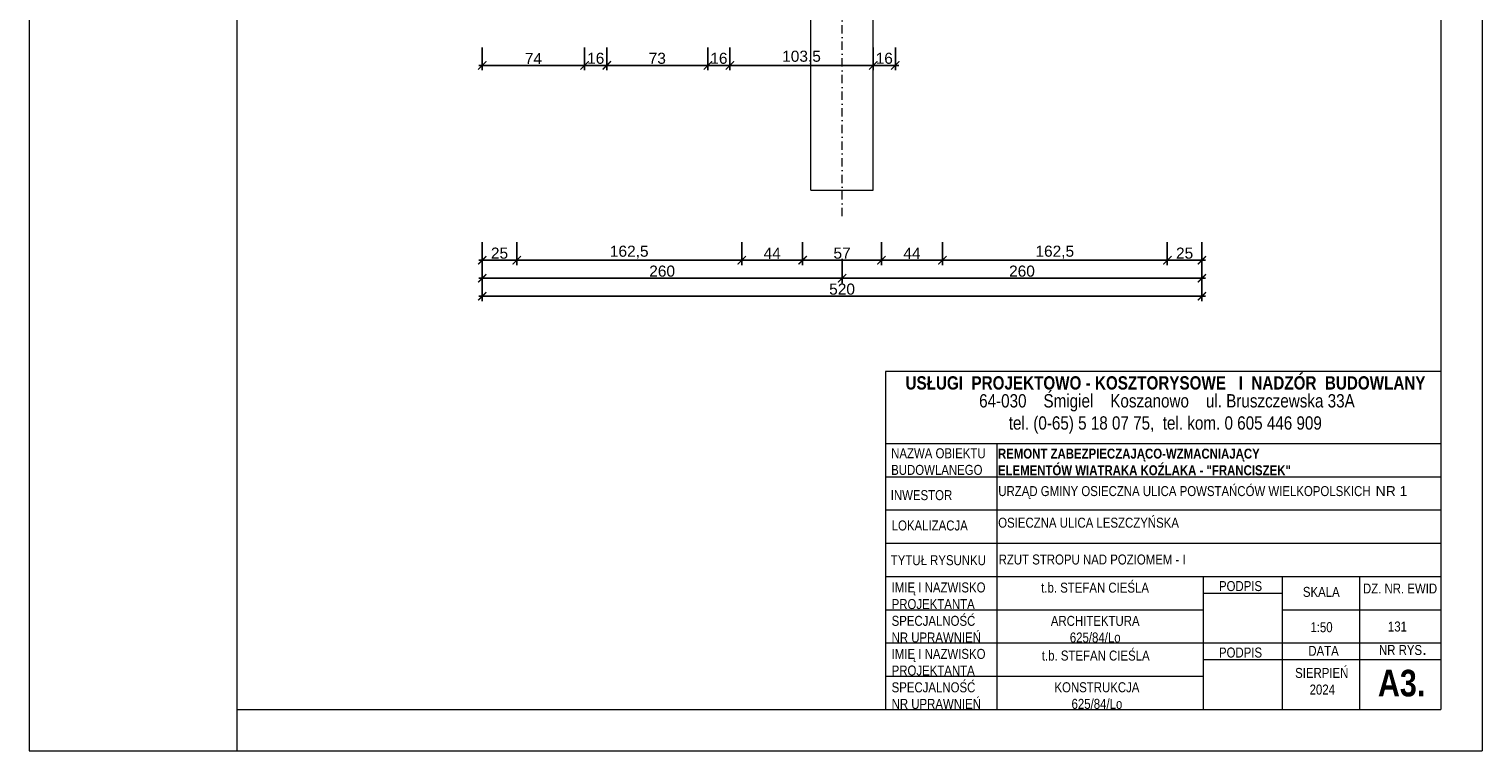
# Model space of a CAD drawing. Header units: millimetres. Extents: x -80660 to 263001, y 590205 to 619905.
# Tile 7 of 64: x -56692 to -46187, y 605055 to 610267. Entities that reach past the tile are written whole.
import ezdxf

# ---------------------------------------------------------------- set-up
doc = ezdxf.new("R2010")
doc.units = ezdxf.units.MM
doc.linetypes.add('DASHDOTX2', pattern=[2, 1, -0.5, 0, -0.5])
doc.layers.add('l.c.9', color=3, linetype='Continuous', lineweight=9)
doc.layers.add('l.kr.kp.9', color=5, linetype='DASHDOTX2', lineweight=9)
doc.styles.add('styl1', font='arial.ttf')
doc.dimstyles.new('stefan', dxfattribs={"dimtxt": 80, "dimasz": 60, "dimexe": 35, "dimexo": 0, "dimgap": 10, "dimtad": 1, "dimdec": 1, "dimlfac": 0.1, "dimtxsty": 'styl1', "dimblk": 'ARCHTICK', "dimcen": 2.5, "dimdle": 25, "dimadec": 0, "dimazin": 0, "dimtfac": 1, "dimtdec": 1, "dimtmove": 0, "dimatfit": 3, "dimfxl": 1, "dimarcsym": 0})

# ---------------------------------------------------------------- blocks, each defined once
blk = doc.blocks.new('_ArchTick')
at = {"color": 0, "const_width": 0.15}
blk.add_lwpolyline([(-0.5, -0.5), (0.5, 0.5)], dxfattribs=at)
blk = doc.blocks.new('*D146')
at = {"layer": 'Defpoints', "color": 0}
for p in [(-53418, 608468), (-48218, 608468), (-48218, 608338)]:
    blk.add_point(p, dxfattribs=at)
at = {"layer": 'l.c.9', "color": 0, "lineweight": -2}
for p, q in [((-53418, 608468), (-53418, 608303)), ((-48218, 608468), (-48218, 608303)), ((-53443, 608338), (-48193, 608338))]:
    blk.add_line(p, q, dxfattribs=at)
at = {"layer": 'l.c.9', "color": 0, "lineweight": -2, "xscale": 60, "yscale": 60, "zscale": 60, "rotation": 180}
blk.add_blockref('_ArchTick', (-53418, 608338), dxfattribs=at)
at = {"layer": 'l.c.9', "color": 0, "lineweight": -2, "xscale": 60, "yscale": 60, "zscale": 60}
blk.add_blockref('_ArchTick', (-48218, 608338), dxfattribs=at)
at = {"layer": 'l.c.9', "color": 0, "insert": (-50818, 608389), "char_height": 80, "attachment_point": 5, "style": 'styl1'}
blk.add_mtext('520', dxfattribs=at)
blk = doc.blocks.new('*D144')
at = {"layer": 'Defpoints', "color": 0}
for p in [(-53418, 608598), (-50818, 608608), (-50818, 608468)]:
    blk.add_point(p, dxfattribs=at)
at = {"layer": 'l.c.9', "color": 0, "lineweight": -2}
for p, q in [((-53418, 608598), (-53418, 608433)), ((-50818, 608608), (-50818, 608433)), ((-53443, 608468), (-50793, 608468))]:
    blk.add_line(p, q, dxfattribs=at)
at = {"layer": 'l.c.9', "color": 0, "lineweight": -2, "xscale": 60, "yscale": 60, "zscale": 60, "rotation": 180}
blk.add_blockref('_ArchTick', (-53418, 608468), dxfattribs=at)
at = {"layer": 'l.c.9', "color": 0, "lineweight": -2, "xscale": 60, "yscale": 60, "zscale": 60}
blk.add_blockref('_ArchTick', (-50818, 608468), dxfattribs=at)
at = {"layer": 'l.c.9', "color": 0, "insert": (-52118, 608519), "char_height": 80, "attachment_point": 5, "style": 'styl1'}
blk.add_mtext('260', dxfattribs=at)
blk = doc.blocks.new('*D140')
at = {"layer": 'Defpoints', "color": 0}
for p in [(-51103, 608728), (-50533, 608728), (-50533, 608598)]:
    blk.add_point(p, dxfattribs=at)
at = {"layer": 'l.c.9', "color": 0, "lineweight": -2}
for p, q in [((-51103, 608728), (-51103, 608563)), ((-50533, 608728), (-50533, 608563)), ((-51128, 608598), (-50508, 608598))]:
    blk.add_line(p, q, dxfattribs=at)
at = {"layer": 'l.c.9', "color": 0, "lineweight": -2, "xscale": 60, "yscale": 60, "zscale": 60, "rotation": 180}
blk.add_blockref('_ArchTick', (-51103, 608598), dxfattribs=at)
at = {"layer": 'l.c.9', "color": 0, "lineweight": -2, "xscale": 60, "yscale": 60, "zscale": 60}
blk.add_blockref('_ArchTick', (-50533, 608598), dxfattribs=at)
at = {"layer": 'l.c.9', "color": 0, "insert": (-50818, 608649), "char_height": 80, "attachment_point": 5, "style": 'styl1'}
blk.add_mtext('57', dxfattribs=at)
blk = doc.blocks.new('*D135')
at = {"layer": 'Defpoints', "color": 0}
for p in [(-51628, 610135), (-50593, 610135), (-50593, 610005)]:
    blk.add_point(p, dxfattribs=at)
at = {"layer": 'l.c.9', "color": 0, "lineweight": -2}
for p, q in [((-51628, 610135), (-51628, 609970)), ((-50593, 610135), (-50593, 609970)), ((-51653, 610005), (-50568, 610005))]:
    blk.add_line(p, q, dxfattribs=at)
at = {"layer": 'l.c.9', "color": 0, "lineweight": -2, "xscale": 60, "yscale": 60, "zscale": 60, "rotation": 180}
blk.add_blockref('_ArchTick', (-51628, 610005), dxfattribs=at)
at = {"layer": 'l.c.9', "color": 0, "lineweight": -2, "xscale": 60, "yscale": 60, "zscale": 60}
blk.add_blockref('_ArchTick', (-50593, 610005), dxfattribs=at)
at = {"layer": 'l.c.9', "color": 0, "insert": (-51111, 610064), "char_height": 80, "attachment_point": 5, "style": 'styl1'}
blk.add_mtext('103,5', dxfattribs=at)
blk = doc.blocks.new('*D139')
at = {"layer": 'Defpoints', "color": 0}
for p in [(-51543, 608728), (-51103, 608728), (-51103, 608598)]:
    blk.add_point(p, dxfattribs=at)
at = {"layer": 'l.c.9', "color": 0, "lineweight": -2}
for p, q in [((-51543, 608728), (-51543, 608563)), ((-51103, 608728), (-51103, 608563)), ((-51568, 608598), (-51078, 608598))]:
    blk.add_line(p, q, dxfattribs=at)
at = {"layer": 'l.c.9', "color": 0, "lineweight": -2, "xscale": 60, "yscale": 60, "zscale": 60, "rotation": 180}
blk.add_blockref('_ArchTick', (-51543, 608598), dxfattribs=at)
at = {"layer": 'l.c.9', "color": 0, "lineweight": -2, "xscale": 60, "yscale": 60, "zscale": 60}
blk.add_blockref('_ArchTick', (-51103, 608598), dxfattribs=at)
at = {"layer": 'l.c.9', "color": 0, "insert": (-51323, 608648), "char_height": 80, "attachment_point": 5, "style": 'styl1'}
blk.add_mtext('44', dxfattribs=at)
blk = doc.blocks.new('*D138')
at = {"layer": 'Defpoints', "color": 0}
for p in [(-53168, 608728), (-51543, 608728), (-51543, 608598)]:
    blk.add_point(p, dxfattribs=at)
at = {"layer": 'l.c.9', "color": 0, "lineweight": -2}
for p, q in [((-53168, 608728), (-53168, 608563)), ((-51543, 608728), (-51543, 608563)), ((-53193, 608598), (-51518, 608598))]:
    blk.add_line(p, q, dxfattribs=at)
at = {"layer": 'l.c.9', "color": 0, "lineweight": -2, "xscale": 60, "yscale": 60, "zscale": 60, "rotation": 180}
blk.add_blockref('_ArchTick', (-53168, 608598), dxfattribs=at)
at = {"layer": 'l.c.9', "color": 0, "lineweight": -2, "xscale": 60, "yscale": 60, "zscale": 60}
blk.add_blockref('_ArchTick', (-51543, 608598), dxfattribs=at)
at = {"layer": 'l.c.9', "color": 0, "insert": (-52356, 608656), "char_height": 80, "attachment_point": 5, "style": 'styl1'}
blk.add_mtext('162,5', dxfattribs=at)
blk = doc.blocks.new('*D137')
at = {"layer": 'Defpoints', "color": 0}
for p in [(-53418, 608728), (-53168, 608728), (-53168, 608598)]:
    blk.add_point(p, dxfattribs=at)
at = {"layer": 'l.c.9', "color": 0, "lineweight": -2}
for p, q in [((-53418, 608728), (-53418, 608563)), ((-53168, 608728), (-53168, 608563)), ((-53443, 608598), (-53143, 608598))]:
    blk.add_line(p, q, dxfattribs=at)
at = {"layer": 'l.c.9', "color": 0, "lineweight": -2, "xscale": 60, "yscale": 60, "zscale": 60, "rotation": 180}
blk.add_blockref('_ArchTick', (-53418, 608598), dxfattribs=at)
at = {"layer": 'l.c.9', "color": 0, "lineweight": -2, "xscale": 60, "yscale": 60, "zscale": 60}
blk.add_blockref('_ArchTick', (-53168, 608598), dxfattribs=at)
at = {"layer": 'l.c.9', "color": 0, "insert": (-53293, 608649), "char_height": 80, "attachment_point": 5, "style": 'styl1'}
blk.add_mtext('25', dxfattribs=at)
blk = doc.blocks.new('*D134')
at = {"layer": 'Defpoints', "color": 0}
for p in [(-51788, 610135), (-51628, 610135), (-51628, 610005)]:
    blk.add_point(p, dxfattribs=at)
at = {"layer": 'l.c.9', "color": 0, "lineweight": -2}
for p, q in [((-51788, 610135), (-51788, 609970)), ((-51628, 610135), (-51628, 609970)), ((-51813, 610005), (-51603, 610005))]:
    blk.add_line(p, q, dxfattribs=at)
at = {"layer": 'l.c.9', "color": 0, "lineweight": -2, "xscale": 60, "yscale": 60, "zscale": 60, "rotation": 180}
blk.add_blockref('_ArchTick', (-51788, 610005), dxfattribs=at)
at = {"layer": 'l.c.9', "color": 0, "lineweight": -2, "xscale": 60, "yscale": 60, "zscale": 60}
blk.add_blockref('_ArchTick', (-51628, 610005), dxfattribs=at)
at = {"layer": 'l.c.9', "color": 0, "insert": (-51708, 610056), "char_height": 80, "attachment_point": 5, "style": 'styl1'}
blk.add_mtext('16', dxfattribs=at)
blk = doc.blocks.new('*D133')
at = {"layer": 'Defpoints', "color": 0}
for p in [(-52518, 610135), (-51788, 610135), (-51788, 610005)]:
    blk.add_point(p, dxfattribs=at)
at = {"layer": 'l.c.9', "color": 0, "lineweight": -2}
for p, q in [((-52518, 610135), (-52518, 609970)), ((-51788, 610135), (-51788, 609970)), ((-52543, 610005), (-51763, 610005))]:
    blk.add_line(p, q, dxfattribs=at)
at = {"layer": 'l.c.9', "color": 0, "lineweight": -2, "xscale": 60, "yscale": 60, "zscale": 60, "rotation": 180}
blk.add_blockref('_ArchTick', (-52518, 610005), dxfattribs=at)
at = {"layer": 'l.c.9', "color": 0, "lineweight": -2, "xscale": 60, "yscale": 60, "zscale": 60}
blk.add_blockref('_ArchTick', (-51788, 610005), dxfattribs=at)
at = {"layer": 'l.c.9', "color": 0, "insert": (-52153, 610056), "char_height": 80, "attachment_point": 5, "style": 'styl1'}
blk.add_mtext('73', dxfattribs=at)
blk = doc.blocks.new('*D132')
at = {"layer": 'Defpoints', "color": 0}
for p in [(-52678, 610135), (-52518, 610135), (-52518, 610005)]:
    blk.add_point(p, dxfattribs=at)
at = {"layer": 'l.c.9', "color": 0, "lineweight": -2}
for p, q in [((-52678, 610135), (-52678, 609970)), ((-52518, 610135), (-52518, 609970)), ((-52703, 610005), (-52493, 610005))]:
    blk.add_line(p, q, dxfattribs=at)
at = {"layer": 'l.c.9', "color": 0, "lineweight": -2, "xscale": 60, "yscale": 60, "zscale": 60, "rotation": 180}
blk.add_blockref('_ArchTick', (-52678, 610005), dxfattribs=at)
at = {"layer": 'l.c.9', "color": 0, "lineweight": -2, "xscale": 60, "yscale": 60, "zscale": 60}
blk.add_blockref('_ArchTick', (-52518, 610005), dxfattribs=at)
at = {"layer": 'l.c.9', "color": 0, "insert": (-52598, 610056), "char_height": 80, "attachment_point": 5, "style": 'styl1'}
blk.add_mtext('16', dxfattribs=at)
blk = doc.blocks.new('*D131')
at = {"layer": 'Defpoints', "color": 0}
for p in [(-53418, 610135), (-52678, 610135), (-52678, 610005)]:
    blk.add_point(p, dxfattribs=at)
at = {"layer": 'l.c.9', "color": 0, "lineweight": -2}
for p, q in [((-53418, 610135), (-53418, 609970)), ((-52678, 610135), (-52678, 609970)), ((-53443, 610005), (-52653, 610005))]:
    blk.add_line(p, q, dxfattribs=at)
at = {"layer": 'l.c.9', "color": 0, "lineweight": -2, "xscale": 60, "yscale": 60, "zscale": 60, "rotation": 180}
blk.add_blockref('_ArchTick', (-53418, 610005), dxfattribs=at)
at = {"layer": 'l.c.9', "color": 0, "lineweight": -2, "xscale": 60, "yscale": 60, "zscale": 60}
blk.add_blockref('_ArchTick', (-52678, 610005), dxfattribs=at)
at = {"layer": 'l.c.9', "color": 0, "insert": (-53048, 610055), "char_height": 80, "attachment_point": 5, "style": 'styl1'}
blk.add_mtext('74', dxfattribs=at)
blk = doc.blocks.new('*D145')
at = {"layer": 'Defpoints', "color": 0}
for p in [(-50818, 608608), (-48218, 608598), (-48218, 608468)]:
    blk.add_point(p, dxfattribs=at)
at = {"layer": 'l.c.9', "color": 0, "lineweight": -2}
for p, q in [((-50818, 608608), (-50818, 608433)), ((-48218, 608598), (-48218, 608433)), ((-50843, 608468), (-48193, 608468))]:
    blk.add_line(p, q, dxfattribs=at)
at = {"layer": 'l.c.9', "color": 0, "lineweight": -2, "xscale": 60, "yscale": 60, "zscale": 60, "rotation": 180}
blk.add_blockref('_ArchTick', (-50818, 608468), dxfattribs=at)
at = {"layer": 'l.c.9', "color": 0, "lineweight": -2, "xscale": 60, "yscale": 60, "zscale": 60}
blk.add_blockref('_ArchTick', (-48218, 608468), dxfattribs=at)
at = {"layer": 'l.c.9', "color": 0, "insert": (-49518, 608519), "char_height": 80, "attachment_point": 5, "style": 'styl1'}
blk.add_mtext('260', dxfattribs=at)
blk = doc.blocks.new('*D143')
at = {"layer": 'Defpoints', "color": 0}
for p in [(-48468, 608728), (-48218, 608728), (-48218, 608598)]:
    blk.add_point(p, dxfattribs=at)
at = {"layer": 'l.c.9', "color": 0, "lineweight": -2}
for p, q in [((-48468, 608728), (-48468, 608563)), ((-48218, 608728), (-48218, 608563)), ((-48493, 608598), (-48193, 608598))]:
    blk.add_line(p, q, dxfattribs=at)
at = {"layer": 'l.c.9', "color": 0, "lineweight": -2, "xscale": 60, "yscale": 60, "zscale": 60, "rotation": 180}
blk.add_blockref('_ArchTick', (-48468, 608598), dxfattribs=at)
at = {"layer": 'l.c.9', "color": 0, "lineweight": -2, "xscale": 60, "yscale": 60, "zscale": 60}
blk.add_blockref('_ArchTick', (-48218, 608598), dxfattribs=at)
at = {"layer": 'l.c.9', "color": 0, "insert": (-48343, 608649), "char_height": 80, "attachment_point": 5, "style": 'styl1'}
blk.add_mtext('25', dxfattribs=at)
blk = doc.blocks.new('*D142')
at = {"layer": 'Defpoints', "color": 0}
for p in [(-50093, 608728), (-48468, 608728), (-48468, 608598)]:
    blk.add_point(p, dxfattribs=at)
at = {"layer": 'l.c.9', "color": 0, "lineweight": -2}
for p, q in [((-50093, 608728), (-50093, 608563)), ((-48468, 608728), (-48468, 608563)), ((-50118, 608598), (-48443, 608598))]:
    blk.add_line(p, q, dxfattribs=at)
at = {"layer": 'l.c.9', "color": 0, "lineweight": -2, "xscale": 60, "yscale": 60, "zscale": 60, "rotation": 180}
blk.add_blockref('_ArchTick', (-50093, 608598), dxfattribs=at)
at = {"layer": 'l.c.9', "color": 0, "lineweight": -2, "xscale": 60, "yscale": 60, "zscale": 60}
blk.add_blockref('_ArchTick', (-48468, 608598), dxfattribs=at)
at = {"layer": 'l.c.9', "color": 0, "insert": (-49281, 608656), "char_height": 80, "attachment_point": 5, "style": 'styl1'}
blk.add_mtext('162,5', dxfattribs=at)
blk = doc.blocks.new('*D141')
at = {"layer": 'Defpoints', "color": 0}
for p in [(-50533, 608728), (-50093, 608728), (-50093, 608598)]:
    blk.add_point(p, dxfattribs=at)
at = {"layer": 'l.c.9', "color": 0, "lineweight": -2}
for p, q in [((-50533, 608728), (-50533, 608563)), ((-50093, 608728), (-50093, 608563)), ((-50558, 608598), (-50068, 608598))]:
    blk.add_line(p, q, dxfattribs=at)
at = {"layer": 'l.c.9', "color": 0, "lineweight": -2, "xscale": 60, "yscale": 60, "zscale": 60, "rotation": 180}
blk.add_blockref('_ArchTick', (-50533, 608598), dxfattribs=at)
at = {"layer": 'l.c.9', "color": 0, "lineweight": -2, "xscale": 60, "yscale": 60, "zscale": 60}
blk.add_blockref('_ArchTick', (-50093, 608598), dxfattribs=at)
at = {"layer": 'l.c.9', "color": 0, "insert": (-50313, 608648), "char_height": 80, "attachment_point": 5, "style": 'styl1'}
blk.add_mtext('44', dxfattribs=at)
blk = doc.blocks.new('*D136')
at = {"layer": 'Defpoints', "color": 0}
for p in [(-50593, 610135), (-50433, 610135), (-50433, 610005)]:
    blk.add_point(p, dxfattribs=at)
at = {"layer": 'l.c.9', "color": 0, "lineweight": -2}
for p, q in [((-50593, 610135), (-50593, 609970)), ((-50433, 610135), (-50433, 609970)), ((-50618, 610005), (-50408, 610005))]:
    blk.add_line(p, q, dxfattribs=at)
at = {"layer": 'l.c.9', "color": 0, "lineweight": -2, "xscale": 60, "yscale": 60, "zscale": 60, "rotation": 180}
blk.add_blockref('_ArchTick', (-50593, 610005), dxfattribs=at)
at = {"layer": 'l.c.9', "color": 0, "lineweight": -2, "xscale": 60, "yscale": 60, "zscale": 60}
blk.add_blockref('_ArchTick', (-50433, 610005), dxfattribs=at)
at = {"layer": 'l.c.9', "color": 0, "insert": (-50513, 610056), "char_height": 80, "attachment_point": 5, "style": 'styl1'}
blk.add_mtext('16', dxfattribs=at)

msp = doc.modelspace()

# ---------------------------------------------------------------- linework, layer by layer
at = {"layer": 'l.c.9', "color": 0}
for p, q in [((-56692.25, 619904.52), (-56692.25, 605054.52)), ((-55192.25, 619904.52), (-55192.25, 605054.52)), ((-46192.25, 619904.52), (-46192.25, 605054.52)), ((-46492.25, 619504.52), (-46492.25, 605354.52)), ((-51043.44, 609104.05), (-51043.44, 610869.73)), ((-50593.44, 609104.05), (-50593.44, 610869.73)), ((-51043.44, 609104.05), (-50593.44, 609104.05)), ((-46492.25, 607794.65), (-50503.29, 607794.65)), ((-50503.29, 607794.65), (-50503.29, 605354.52)), ((-46492.25, 607794.65), (-46492.25, 605354.52)), ((-46492.25, 607794.65), (-46492.25, 605354.52)), ((-46492.25, 607794.65), (-46492.25, 605354.52)), ((-50503.29, 607274.52), (-46492.25, 607274.52)), ((-49700.86, 607274.52), (-49700.86, 605354.52)), ((-50503.29, 607034.52), (-46492.25, 607034.52)), ((-50503.29, 606794.52), (-46492.25, 606794.52)), ((-50503.29, 606554.52), (-46492.25, 606554.52)), ((-50503.29, 606314.52), (-46492.25, 606314.52)), ((-48208.58, 606314.52), (-48208.58, 605354.52)), ((-47636.93, 606314.52), (-47636.93, 605354.52)), ((-47079.63, 606314.52), (-47079.63, 605354.52)), ((-48208.58, 606194.52), (-47636.93, 606194.52)), ((-50503.29, 606074.52), (-48208.58, 606074.52)), ((-47636.93, 606074.52), (-46492.25, 606074.52)), ((-50503.29, 605834.52), (-46492.25, 605834.52)), ((-48208.58, 605714.52), (-46492.25, 605714.52)), ((-50503.29, 605594.52), (-48208.58, 605594.52)), ((-55192.25, 605354.52), (-46492.25, 605354.52)), ((-50503.29, 605354.52), (-46492.25, 605354.52)), ((-56692.25, 605054.52), (-46192.25, 605054.52)), ((-56692.25, 605054.52), (-46192.25, 605054.52))]:
    msp.add_line(p, q, dxfattribs=at)
at = {"layer": 'l.kr.kp.9', "color": 0, "ltscale": 60}
msp.add_line((-50818.44, 608915.66), (-50818.44, 617792.63), dxfattribs=at)

# ---------------------------------------------------------------- texts
at = {"layer": 'l.c.9', "color": 0}
for s, insert, char_height, attachment_point in [('{\\fArial Narrow|b1|i0|c238|p34;USŁUGI  PROJEKTOWO - KOSZTORYSOWE   I  NADZÓR  BUDOWLANY\\fArial Narrow|b0|i0|c238|p34;  \\P                              }', (-50359.48, 607760.28), 96, 1), ('{\\fArial|b1|i0|c238|p34;\\P\\pxse0.8125;\\fArial Narrow|b1|i0|c238|p34;\\H0.9x;REMONT ZABEZPIECZAJĄCO-WZMACNIAJĄCY\\PELEMENTÓW WIATRAKA KOŹLAKA - "FRANCISZEK"}', (-49691.88, 607370.74), 80, 1), ('{\\fArial Narrow|b0|i0|c238|p34;RZUT STROPU NAD POZIOMEM - I}', (-49686.74, 606472.87), 72, 1), ('{\\fArial Narrow|b0|i0|c238|p34;t.b. STEFAN CIEŚLA}', (-49379.62, 606269.72), 72, 1), ('\\P\\pxse0.83333;{\\fArial Narrow|b0|i0|c238|p34;ARCHITEKTURA\\P625/84/Lo}', (-48988.9, 605992.95), 72, 5), ('{\\fArial Narrow|b0|i0|c238|p34;t.b. STEFAN CIEŚLA}', (-49374.73, 605779.06), 72, 1), ('\\P\\pxse0.83333;{\\fArial Narrow|b0|i0|c238|p34;KONSTRUKCJA\\P625/84/Lo}', (-48976.48, 605513.7), 72, 5)]:
    msp.add_mtext(s, dxfattribs=dict(at, insert=insert, char_height=char_height, attachment_point=attachment_point))
at = {"layer": 'l.c.9', "color": 0, "attachment_point": 1}
for s, insert, char_height, width in [('{\\fArial Narrow|b0|i0|c238|p34;64-030    Śmigiel    Koszanowo    ul. Bruszczewska 33A\\P       tel. (0-65) 5 18 07 75,  tel. kom. 0 605 446 909}', (-49827.59, 607630.88), 96, 4580.4641), ('\\pxse0.83333;{\\fArial Narrow|b0|i0|c238|p34;NAZWA OBIEKTU\\PBUDOWLANEGO}', (-50463.18, 607239.98), 72, 1008.2239), ('{\\fArial Narrow|b0|i0|c238|p34;\\H0.75x;URZĄD GMINY OSIECZNA ULICA POWSTAŃCÓW WIELKOPOLSKICH\\fArial|b1|i0|c238|p34;\\H1.3334x; \\fArial|b0|i0|c238|p34;\\H0.749963x;NR 1\\fArial|b1|i0|c238|p34;\\H1.3334x;  }', (-49689.2, 606966.93), 96, 5186.1333), ('\\pxse0.83333;{\\fArial Narrow|b0|i0|c238|p34;INWESTOR}', (-50466.25, 606937.61), 72, 1008.2239), ('{\\fArial Narrow|b0|i0|c238|p34;\\H0.75x;OSIECZNA ULICA LESZCZYŃSKA\\fArial|b1|i0|c238|p34;\\H1.3333x;       }', (-49689.88, 606738.65), 96, 5186.1333), ('{\\fArial Narrow|b0|i0|c238|p34;LOKALIZACJA}', (-50459.45, 606718.54), 72, 1008.2239), ('{\\fArial Narrow|b0|i0|c238|p34;TYTUŁ RYSUNKU}', (-50466.03, 606467.98), 72, 1008.2239), ('\\pxse0.83333;{\\fArial Narrow|b0|i0|c238|p34;IMIĘ I NAZWISKO\\P\\pse0.83333;PROJEKTANTA}', (-50459.73, 606271.08), 72, 1008.2239), ('{\\fArial Narrow|b0|i0|c238|p34;PODPIS}', (-48094.76, 606280.97), 72, 586.9248), ('{\\fArial Narrow|b0|i0|c238|p34;SKALA}', (-47488.28, 606238.82), 72, 1008.2239), ('{\\fArial|b1|i0|c238|p34;              \\fArial Narrow|b1|i0|c238|p34;   \\fArial Narrow|b0|i0|c238|p34; \\H0.75x; DZ. NR. EWID }', (-47721.14, 606263.39), 96, 5186.1333), ('\\pxse0.83333;{\\fArial Narrow|b0|i0|c238|p34;SPECJALNOŚĆ\\PNR UPRAWNIEŃ}', (-50459.98, 606029.8), 72, 1008.2239), ('{\\fArial Narrow|b0|i0|c238|p34;1:50}', (-47433.94, 605984.13), 72, 389.7936), ('{\\fArial Narrow|b0|i0|c238|p34;131}', (-46873.86, 605988.85), 72, 5186.1333), ('{\\fArial Narrow|b0|i0|c238|p34;DATA}', (-47449.06, 605813.26), 72, 1008.2239), ('{\\fArial Narrow|b0|i0|c238|p34;\\H0.75x;NR RYS}.', (-46938.71, 605843.3), 96, 638.9588), ('\\pxse0.83333;{\\fArial Narrow|b0|i0|c238|p34;IMIĘ I NAZWISKO\\P\\pse0.83333;PROJEKTANTA}', (-50459.73, 605791.08), 72, 1008.2239), ('{\\fArial Narrow|b0|i0|c238|p34;PODPIS}', (-48094.76, 605800.97), 72, 586.9248), ('{\\fArial|b1|i0|c238|p34;  \\fArial Narrow|b0|i0|c238|p34;SIERPIEŃ\\P       2024}', (-47600.25, 605653.58), 72, 1134.6824), ('{\\fArial Narrow|b1|i0|c238|p34;A3.}', (-46946.18, 605640.45), 192, 3332.2667), ('\\pxse0.83333;{\\fArial Narrow|b0|i0|c238|p34;SPECJALNOŚĆ\\PNR UPRAWNIEŃ}', (-50459.98, 605549.8), 72, 1008.2239)]:
    msp.add_mtext(s, dxfattribs=dict(at, insert=insert, char_height=char_height, width=width))

# ---------------------------------------------------------------- dimensions: what is measured, and where the dimension line sits
at = {"layer": 'l.c.9', "color": 0}
for base, p1, p2, picture, middle in [((-52678.44, 610005.43), (-53418.44, 610135.43), (-52678.44, 610135.43), '*D131', (-53048.44, 610055.43)), ((-53168.44, 608598.28), (-53418.44, 608728.28), (-53168.44, 608728.28), '*D137', (-53293.44, 608649.13)), ((-50818.44, 608468.28), (-53418.44, 608598.28), (-50818.44, 608608.28), '*D144', (-52118.44, 608519.13)), ((-48218.44, 608338.28), (-53418.44, 608468.28), (-48218.44, 608468.28), '*D146', (-50818.44, 608389.13))]:
    dim = msp.add_linear_dim(base=base, p1=p1, p2=p2, dimstyle='stefan', dxfattribs=at)
    dim.commit()
    dim.dimension.update_dxf_attribs({"geometry": picture, "text_midpoint": middle})
for base, p1, p2, picture, middle in [((-52518.44, 610005.43), (-52678.44, 610135.43), (-52518.44, 610135.43), '*D132', (-52598.44, 610056.28)), ((-51788.44, 610005.43), (-52518.44, 610135.43), (-51788.44, 610135.43), '*D133', (-52153.44, 610056.3)), ((-51628.44, 610005.43), (-51788.44, 610135.43), (-51628.44, 610135.43), '*D134', (-51708.44, 610056.28)), ((-50593.44, 610005.43), (-51628.44, 610135.43), (-50593.44, 610135.43), '*D135', (-51110.94, 610063.51)), ((-50433.44, 610005.43), (-50593.44, 610135.43), (-50433.44, 610135.43), '*D136', (-50513.44, 610056.28)), ((-51543.44, 608598.28), (-53168.44, 608728.28), (-51543.44, 608728.28), '*D138', (-52355.94, 608656.36)), ((-51103.44, 608598.28), (-51543.44, 608728.28), (-51103.44, 608728.28), '*D139', (-51323.44, 608648.28)), ((-50533.44, 608598.28), (-51103.44, 608728.28), (-50533.44, 608728.28), '*D140', (-50818.44, 608648.96)), ((-50093.44, 608598.28), (-50533.44, 608728.28), (-50093.44, 608728.28), '*D141', (-50313.44, 608648.28)), ((-48468.44, 608598.28), (-50093.44, 608728.28), (-48468.44, 608728.28), '*D142', (-49280.94, 608656.36)), ((-48218.44, 608598.28), (-48468.44, 608728.28), (-48218.44, 608728.28), '*D143', (-48343.44, 608649.13)), ((-48218.44, 608468.28), (-50818.44, 608608.28), (-48218.44, 608598.28), '*D145', (-49518.44, 608519.13))]:
    dim = msp.add_linear_dim(base=base, p1=p1, p2=p2, dimstyle='stefan', override={"dimtmove": 1}, dxfattribs=at)
    dim.commit()
    dim.dimension.update_dxf_attribs({"geometry": picture, "text_midpoint": middle})

doc.saveas('drawing.dxf')
